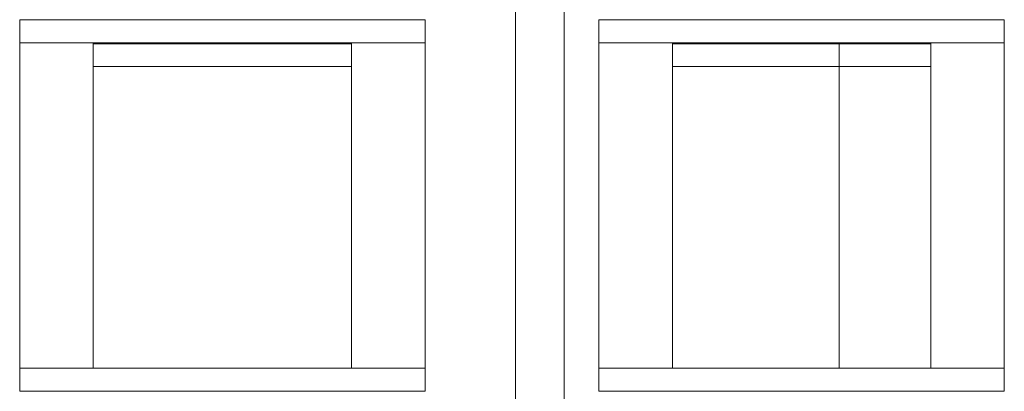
# Model space of a CAD drawing. Header units: millimetres. Extents: x 53056 to 116131, y -669674 to -625124.
# Tile 208 of 256: x 63498 to 64347, y -634383 to -634063. Entities that reach past the tile are written whole.
import ezdxf

# ---------------------------------------------------------------- set-up
doc = ezdxf.new("R2010")
doc.units = ezdxf.units.MM
doc.header["$MEASUREMENT"] = 0
doc.linetypes.add('DGN Style 1', pattern=[536.199087, 0.892178, -535.306909])
doc.linetypes.add('DGN Style 3', pattern=[1249.049455, 892.178182, -356.871273])
doc.layers.add('Main Cradle Tower', color=7, linetype='Continuous', lineweight=0)
doc.layers.add('Main Cradle Tower Platform', color=7, linetype='Continuous', lineweight=0)

# ---------------------------------------------------------------- blocks, each defined once
blk = doc.blocks.new('*U55')
at = {"layer": 'Main Cradle Tower', "color": 7, "linetype": 'Continuous', "lineweight": 0}
for p, q in [((-20746.2, 13336.1), (-21095.79, 13336.1)), ((-20246.72, 13336.1), (-20596.31, 13336.1)), ((-21095.79, 13316.1), (-21095.79, 13036.1)), ((-20746.2, 13316.1), (-21095.79, 13316.1)), ((-21032.29, 13316.1), (-21032.29, 13036.1)), ((-20809.76, 13315.23), (-21032.29, 13315.23)), ((-20809.76, 13316.1), (-20809.76, 13036.1)), ((-20746.26, 13316.1), (-20746.26, 13036.1)), ((-20746.2, 13315.23), (-20746.26, 13315.23)), ((-20246.72, 13316.1), (-20596.31, 13316.1)), ((-20596.26, 13315.23), (-20596.31, 13315.23)), ((-20596.26, 13316.1), (-20596.26, 13036.1)), ((-20532.76, 13316.1), (-20532.76, 13036.1)), ((-20310.22, 13315.23), (-20532.76, 13315.23)), ((-20310.22, 13316.1), (-20310.22, 13036.1)), ((-20246.72, 13316.1), (-20246.72, 13036.1)), ((-20809.76, 13295.68), (-21032.29, 13295.68)), ((-20746.2, 13295.68), (-20746.26, 13295.68)), ((-20596.26, 13295.68), (-20596.31, 13295.68)), ((-20310.22, 13295.68), (-20532.76, 13295.68)), ((-20746.2, 13036.1), (-21095.79, 13036.1)), ((-20246.72, 13036.1), (-20596.31, 13036.1)), ((-20746.2, 13016.1), (-21095.79, 13016.1)), ((-20246.72, 13016.1), (-20596.31, 13016.1))]:
    blk.add_line(p, q, dxfattribs=at)
at = {"layer": 'Main Cradle Tower', "color": 7, "linetype": 'Continuous', "lineweight": 0, "flags": 128}
for points in [[(-20661.52, 12676.1), (-20662.06, 12676.25), (-20664.11, 12676.79), (-20666.29, 12677.65), (-20666.59, 12677.85), (-20667.69, 12678.6), (-20668.25, 12679.61), (-20668.26, 13376.1), (-20666.66, 13376.1), (-20662.11, 13376.1), (-20655.29, 13376.1), (-20647.26, 13376.1), (-20639.22, 13376.1), (-20632.41, 13376.1), (-20627.85, 13376.1), (-20626.26, 13376.1), (-20626.26, 12679.69), (-20626.74, 12678.68), (-20627.9, 12677.85), (-20628.08, 12677.72), (-20630.2, 12676.85), (-20632.46, 12676.25), (-20632.99, 12676.1)], [(-21095.79, 13336.1), (-21095.79, 13336.1), (-21095.79, 13316.1), (-21095.79, 13316.1)], [(-20746.2, 13336.1), (-20746.2, 13336.1), (-20746.2, 13316.1), (-20746.2, 13316.1)], [(-20596.31, 13336.1), (-20596.31, 13336.1), (-20596.31, 13316.1), (-20596.31, 13316.1)], [(-20246.72, 13336.1), (-20246.72, 13336.1), (-20246.72, 13316.1), (-20246.72, 13316.1)], [(-20746.2, 13316.1), (-20746.2, 13315.23), (-20746.2, 13295.68), (-20746.2, 13295.68)], [(-20596.31, 13316.1), (-20596.31, 13315.23), (-20596.31, 13295.68), (-20596.31, 13295.68)], [(-21095.79, 13036.1), (-21095.79, 13036.1), (-21095.79, 13016.1), (-21095.79, 13016.1)], [(-20746.2, 13036.1), (-20746.2, 13036.1), (-20746.2, 13016.1), (-20746.2, 13016.1)], [(-20596.31, 13036.1), (-20596.31, 13036.1), (-20596.31, 13016.1), (-20596.31, 13016.1)], [(-20246.72, 13036.1), (-20246.72, 13036.1), (-20246.72, 13016.1), (-20246.72, 13016.1)]]:
    blk.add_lwpolyline(points, dxfattribs=at)
at = {"layer": 'Main Cradle Tower Platform', "color": 7, "linetype": 'DGN Style 3', "lineweight": 0}
blk.add_line((-20389.22, 13316.1), (-20389.22, 13036.1), dxfattribs=at)

msp = doc.modelspace()

# ---------------------------------------------------------------- block references
at = {"color": 7, "linetype": 'DGN Style 1', "lineweight": 0}
msp.add_blockref('*U55', (84593.95, -647399.35), dxfattribs=at)

doc.saveas('drawing.dxf')
